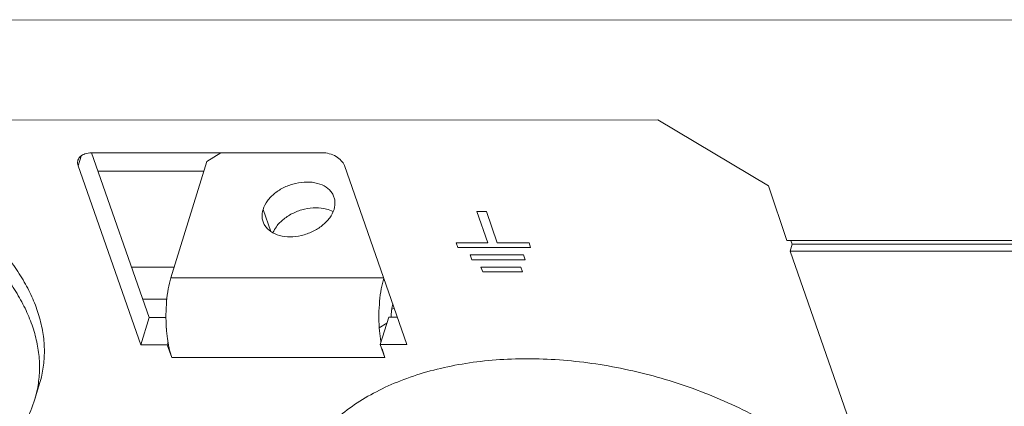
# Model space of a CAD drawing. Header units: millimetres. Extents: x -473 to 23648, y -382 to 1866.
# Tile 187 of 256: x 8284 to 8337, y 480 to 500. Entities that reach past the tile are written whole.
import ezdxf

# ---------------------------------------------------------------- set-up
doc = ezdxf.new("R2010")
doc.units = ezdxf.units.MM
doc.header["$LTSCALE"] = 80
doc.layers.get('0').update_dxf_attribs({"linetype": 'CONTINUOUS'})

msp = doc.modelspace()

# ---------------------------------------------------------------- linework, layer by layer
at = {"color": 0, "linetype": 'Continuous', "lineweight": 0}
for p, q in [((8346.151, 500.397), (8139.13, 500.293)), ((8318.271, 495.075), (8170.528, 495)), ((8324.161, 491.557), (8318.271, 495.075)), ((8300.399, 493.321), (8288.118, 493.314)), ((8288.13, 493.318), (8291.188, 484.562)), ((8295.004, 493.318), (8294.258, 492.853)), ((8287.413, 492.629), (8287.571, 493.143)), ((8292.351, 486.661), (8294.258, 492.853)), ((8287.413, 492.629), (8290.739, 483.105)), ((8288.472, 492.338), (8294.101, 492.34)), ((8304.909, 483.112), (8301.582, 492.636)), ((8325.125, 488.649), (8324.161, 491.557)), ((8297.251, 490.305), (8297.661, 489.134)), ((8309.212, 488.528), (8308.631, 490.193)), ((8308.631, 490.193), (8309.141, 490.193)), ((8309.141, 490.193), (8309.722, 488.528)), ((8307.526, 488.527), (8309.212, 488.528)), ((8307.615, 488.274), (8307.526, 488.527)), ((8309.722, 488.528), (8311.409, 488.529)), ((8311.409, 488.529), (8311.497, 488.276)), ((8350.433, 488.662), (8325.125, 488.649)), ((8325.311, 488.086), (8325.424, 488.45)), ((8325.424, 488.45), (8325.354, 488.649)), ((8325.424, 488.45), (8350.74, 488.463)), ((8311.497, 488.276), (8307.615, 488.274)), ((8325.311, 488.086), (8350.628, 488.099)), ((8325.311, 488.086), (8335.744, 458.213)), ((8308.275, 487.883), (8311.109, 487.885)), ((8308.364, 487.63), (8308.275, 487.883)), ((8311.198, 487.631), (8308.364, 487.63)), ((8311.109, 487.885), (8311.198, 487.631)), ((8292.529, 487.241), (8290.253, 487.24)), ((8308.854, 487.24), (8310.98, 487.241)), ((8308.943, 486.986), (8308.854, 487.24)), ((8311.068, 486.987), (8308.943, 486.986)), ((8310.98, 487.241), (8311.068, 486.987)), ((8303.686, 486.667), (8292.351, 486.661)), ((8292.135, 485.527), (8290.851, 485.527)), ((8290.739, 483.105), (8291.188, 484.562)), ((8291.188, 484.562), (8292.089, 484.562)), ((8303.441, 484.001), (8303.844, 484.257)), ((8303.492, 483.112), (8303.94, 484.568)), ((8303.94, 484.568), (8304.4, 484.569)), ((8292.156, 483.106), (8292.198, 483.241)), ((8290.739, 483.105), (8292.156, 483.106)), ((8292.395, 482.421), (8292.156, 483.106)), ((8303.731, 482.426), (8303.492, 483.112)), ((8303.492, 483.112), (8304.909, 483.112)), ((8303.731, 482.426), (8292.395, 482.421)), ((8285.105, 480.211), (8285.363, 481.049))]:
    msp.add_line(p, q, dxfattribs=at)
for centre, radius, start, end in [((8310.108, 474.97), 11.676, 120.2467, 121.0279), ((8300.103, 484.536), 8.016, 183.8697, 188.0446), ((8311.439, 484.542), 8.016, 183.8697, 188.0446), ((8298.874, 484.365), 6.775, 188.0677, 190.62), ((8310.451, 484.408), 7.02, 188.0912, 189.5279), ((8298.008, 484.204), 5.894, 190.6335, 192.9506), ((8279.732, 481.866), 5.622, 342.8796, 351.7401)]:
    msp.add_arc(centre, radius, start, end, dxfattribs=at)
for points, start_tangent, end_tangent in [([(8285.216, 484.987), (8284.842, 485.883), (8284.35, 486.771), (8283.745, 487.642), (8283.033, 488.487), (8282.221, 489.298), (8281.316, 490.067), (8280.327, 490.788), (8279.263, 491.453), (8278.136, 492.055), (8276.955, 492.589), (8275.732, 493.05), (8274.48, 493.433), (8273.209, 493.735), (8271.932, 493.953), (8270.662, 494.084), (8269.41, 494.127), (8268.19, 494.083), (8267.011, 493.95), (8265.887, 493.732), (8264.827, 493.429), (8263.843, 493.044), (8262.942, 492.582), (8262.135, 492.047), (8261.429, 491.444), (8260.83, 490.778), (8260.344, 490.057), (8259.977, 489.287), (8259.847, 488.912)], (-0.329713, 0.944081), (-0.294476, -0.955659)), ([(8284.958, 484.149), (8284.584, 485.046), (8284.092, 485.934), (8283.487, 486.804), (8282.775, 487.649), (8281.963, 488.46), (8281.058, 489.23), (8280.069, 489.95), (8279.005, 490.615), (8277.878, 491.217), (8276.697, 491.752), (8275.474, 492.213), (8274.221, 492.596), (8272.951, 492.898), (8271.674, 493.115), (8270.404, 493.246), (8269.152, 493.29), (8267.931, 493.245), (8266.753, 493.113), (8265.629, 492.894), (8264.569, 492.591), (8263.585, 492.207), (8262.684, 491.745), (8261.877, 491.209), (8261.17, 490.606), (8260.572, 489.941), (8260.086, 489.219), (8259.908, 488.883)], (-0.329713, 0.944081), (-0.438009, -0.89897)), ([(8287.402, 492.923), (8287.52, 493.113), (8287.775, 493.262), (8288.118, 493.314)], (0.29999, 0.953942), (1, 0.000503)), ([(8300.399, 493.321), (8300.778, 493.269), (8301.137, 493.12), (8301.419, 492.898), (8301.582, 492.636)], (1, 0.000503), (0.329713, -0.944081)), ([(8287.413, 492.629), (8287.393, 492.891), (8287.402, 492.923)], (-0.329713, 0.944081), (0.29999, 0.953942)), ([(8301.028, 490.965), (8300.933, 491.163), (8300.614, 491.485), (8300.152, 491.692), (8299.59, 491.763), (8298.984, 491.691), (8298.393, 491.484), (8297.876, 491.162), (8297.483, 490.755), (8297.251, 490.305)], (-0.329813, 0.944046), (-0.294486, -0.955656)), ([(8301.03, 490.307), (8301.076, 490.757), (8301.028, 490.965)], (0.294486, 0.955656), (-0.329813, 0.944046)), ([(8312.592, 488.53), (8312.566, 488.585), (8312.539, 488.64), (8312.512, 488.695), (8312.486, 488.75), (8312.472, 488.777), (8312.459, 488.805), (8312.446, 488.832), (8312.432, 488.86), (8312.419, 488.887), (8312.412, 488.901), (8312.406, 488.915), (8312.399, 488.929), (8312.392, 488.942), (8312.389, 488.949), (8312.386, 488.956), (8312.384, 488.96), (8312.382, 488.963), (8312.381, 488.967), (8312.38, 488.968), (8312.38, 488.969), (8312.379, 488.97), (8312.379, 488.971), (8312.378, 488.972), (8312.377, 488.973), (8312.374, 488.977), (8312.372, 488.98), (8312.369, 488.983), (8312.364, 488.99), (8312.359, 488.996), (8312.349, 489.01), (8312.339, 489.023), (8312.329, 489.036), (8312.318, 489.049), (8312.298, 489.076), (8312.278, 489.102), (8312.258, 489.129), (8312.217, 489.182), (8312.177, 489.235), (8312.156, 489.261), (8312.136, 489.288), (8312.116, 489.314), (8312.106, 489.327), (8312.095, 489.34), (8312.085, 489.354), (8312.075, 489.367), (8312.07, 489.374), (8312.065, 489.38), (8312.063, 489.383), (8312.06, 489.387), (8312.057, 489.39), (8312.056, 489.392), (8312.056, 489.393), (8312.055, 489.393), (8312.054, 489.394), (8312.053, 489.395), (8312.052, 489.396), (8312.048, 489.4), (8312.045, 489.403), (8312.042, 489.406), (8312.035, 489.412), (8312.029, 489.418), (8312.015, 489.43), (8312.002, 489.442), (8311.989, 489.454), (8311.976, 489.467), (8311.949, 489.491), (8311.923, 489.515), (8311.896, 489.54), (8311.844, 489.589), (8311.791, 489.637), (8311.764, 489.662), (8311.738, 489.686), (8311.711, 489.711), (8311.698, 489.723), (8311.685, 489.735), (8311.672, 489.747), (8311.659, 489.759), (8311.652, 489.766), (8311.645, 489.772), (8311.642, 489.775), (8311.639, 489.778), (8311.636, 489.781), (8311.634, 489.782), (8311.633, 489.783), (8311.632, 489.784), (8311.631, 489.785), (8311.63, 489.785), (8311.628, 489.787), (8311.624, 489.789), (8311.62, 489.792), (8311.616, 489.795), (8311.608, 489.8), (8311.6, 489.806), (8311.584, 489.817), (8311.568, 489.827), (8311.552, 489.838), (8311.536, 489.849), (8311.503, 489.871), (8311.471, 489.893), (8311.439, 489.914), (8311.375, 489.958), (8311.31, 490.002), (8311.278, 490.023), (8311.246, 490.045), (8311.214, 490.067), (8311.198, 490.078), (8311.182, 490.089), (8311.166, 490.099), (8311.15, 490.11), (8311.141, 490.116), (8311.133, 490.121), (8311.129, 490.124), (8311.125, 490.127), (8311.121, 490.129), (8311.119, 490.131), (8311.118, 490.131), (8311.117, 490.132), (8311.116, 490.133), (8311.115, 490.133), (8311.113, 490.134), (8311.108, 490.136), (8311.104, 490.139), (8311.1, 490.141), (8311.091, 490.145), (8311.082, 490.15), (8311.064, 490.158), (8311.046, 490.167), (8311.028, 490.176), (8311.011, 490.185), (8310.975, 490.202), (8310.939, 490.22), (8310.904, 490.237), (8310.833, 490.272), (8310.761, 490.307), (8310.726, 490.325), (8310.69, 490.343), (8310.655, 490.36), (8310.637, 490.369), (8310.619, 490.378), (8310.601, 490.386), (8310.584, 490.395), (8310.575, 490.399), (8310.566, 490.404), (8310.561, 490.406), (8310.557, 490.408), (8310.552, 490.41), (8310.55, 490.412), (8310.549, 490.412), (8310.548, 490.413), (8310.547, 490.413), (8310.546, 490.413), (8310.543, 490.414), (8310.538, 490.416), (8310.534, 490.418), (8310.529, 490.419), (8310.519, 490.422), (8310.51, 490.426), (8310.491, 490.432), (8310.472, 490.439), (8310.453, 490.445), (8310.433, 490.452), (8310.395, 490.465), (8310.357, 490.478), (8310.319, 490.491), (8310.243, 490.517), (8310.166, 490.543), (8310.128, 490.556), (8310.09, 490.569), (8310.052, 490.582), (8310.033, 490.589), (8310.014, 490.595), (8309.995, 490.602), (8309.976, 490.608), (8309.966, 490.612), (8309.956, 490.615), (8309.952, 490.617), (8309.947, 490.618), (8309.942, 490.62), (8309.94, 490.621), (8309.939, 490.621), (8309.937, 490.621), (8309.936, 490.622), (8309.935, 490.622), (8309.933, 490.622), (8309.928, 490.623), (8309.923, 490.624), (8309.918, 490.625), (8309.908, 490.627), (8309.898, 490.629), (8309.878, 490.634), (8309.859, 490.638), (8309.839, 490.642), (8309.82, 490.646), (8309.78, 490.654), (8309.741, 490.662), (8309.702, 490.67), (8309.623, 490.686), (8309.545, 490.702), (8309.505, 490.71), (8309.466, 490.718), (8309.427, 490.726), (8309.407, 490.73), (8309.388, 490.734), (8309.368, 490.738), (8309.348, 490.742), (8309.338, 490.744), (8309.329, 490.746), (8309.324, 490.747), (8309.319, 490.748), (8309.314, 490.749), (8309.311, 490.75), (8309.31, 490.75), (8309.309, 490.75), (8309.308, 490.751), (8309.306, 490.751), (8309.304, 490.751), (8309.299, 490.751), (8309.294, 490.752), (8309.289, 490.752), (8309.279, 490.753), (8309.269, 490.753), (8309.25, 490.755), (8309.23, 490.756), (8309.21, 490.757), (8309.19, 490.759), (8309.151, 490.762), (8309.111, 490.764), (8309.071, 490.767), (8308.992, 490.773), (8308.913, 490.778), (8308.874, 490.781), (8308.834, 490.784), (8308.794, 490.787), (8308.775, 490.788), (8308.755, 490.789), (8308.735, 490.791), (8308.715, 490.792), (8308.705, 490.793), (8308.695, 490.793), (8308.69, 490.794), (8308.686, 490.794), (8308.681, 490.795), (8308.678, 490.795), (8308.677, 490.795), (8308.676, 490.795), (8308.674, 490.795), (8308.673, 490.795), (8308.671, 490.795), (8308.666, 490.794), (8308.662, 490.794), (8308.657, 490.794), (8308.648, 490.793), (8308.639, 490.792), (8308.62, 490.791), (8308.602, 490.789), (8308.583, 490.788), (8308.565, 490.787), (8308.528, 490.784), (8308.491, 490.781), (8308.454, 490.779), (8308.38, 490.773), (8308.306, 490.768), (8308.269, 490.765), (8308.232, 490.762), (8308.195, 490.76), (8308.176, 490.758), (8308.158, 490.757), (8308.139, 490.755), (8308.121, 490.754), (8308.111, 490.753), (8308.102, 490.753), (8308.098, 490.752), (8308.093, 490.752), (8308.088, 490.752), (8308.086, 490.752), (8308.085, 490.751), (8308.084, 490.751), (8308.083, 490.751), (8308.082, 490.751), (8308.079, 490.75), (8308.075, 490.749), (8308.071, 490.748), (8308.067, 490.747), (8308.058, 490.745), (8308.05, 490.743), (8308.033, 490.739), (8308.016, 490.735), (8307.999, 490.731), (8307.983, 490.727), (8307.949, 490.719), (8307.915, 490.711), (8307.881, 490.703), (8307.814, 490.687), (8307.747, 490.671), (8307.713, 490.663), (8307.679, 490.655), (8307.646, 490.647), (8307.629, 490.643), (8307.612, 490.639), (8307.595, 490.635), (8307.578, 490.631), (8307.57, 490.629), (8307.561, 490.627), (8307.557, 490.626), (8307.553, 490.625), (8307.549, 490.624), (8307.547, 490.624), (8307.545, 490.623), (8307.544, 490.623), (8307.544, 490.623), (8307.543, 490.622), (8307.541, 490.622), (8307.537, 490.62), (8307.534, 490.618), (8307.53, 490.617), (8307.523, 490.613), (8307.515, 490.61), (8307.501, 490.604), (8307.486, 490.597), (8307.472, 490.591), (8307.457, 490.584), (8307.428, 490.571), (8307.399, 490.558), (8307.37, 490.545), (8307.311, 490.519), (8307.253, 490.493), (8307.224, 490.48), (8307.195, 490.467), (8307.166, 490.454), (8307.151, 490.448), (8307.137, 490.441), (8307.122, 490.435), (8307.115, 490.432), (8307.108, 490.428), (8307.1, 490.425), (8307.093, 490.422), (8307.089, 490.42), (8307.086, 490.419), (8307.082, 490.417), (8307.08, 490.416), (8307.079, 490.416), (8307.078, 490.415), (8307.078, 490.415), (8307.077, 490.414), (8307.075, 490.413), (8307.072, 490.411), (8307.07, 490.409), (8307.067, 490.406), (8307.061, 490.402), (8307.055, 490.397), (8307.049, 490.393), (8307.043, 490.389), (8307.031, 490.38), (8307.019, 490.371), (8307.007, 490.362), (8306.983, 490.344), (8306.959, 490.326), (8306.936, 490.308), (8306.888, 490.273), (8306.84, 490.237), (8306.817, 490.219), (8306.793, 490.201), (8306.769, 490.183), (8306.757, 490.174), (8306.745, 490.166), (8306.733, 490.157), (8306.727, 490.152), (8306.721, 490.148), (8306.715, 490.143), (8306.71, 490.139), (8306.707, 490.137), (8306.704, 490.134), (8306.702, 490.133), (8306.701, 490.132), (8306.699, 490.131), (8306.698, 490.13), (8306.698, 490.13), (8306.697, 490.129), (8306.697, 490.129), (8306.696, 490.127), (8306.695, 490.126), (8306.693, 490.125), (8306.691, 490.122), (8306.689, 490.119), (8306.685, 490.114), (8306.681, 490.108), (8306.677, 490.103), (8306.673, 490.098), (8306.664, 490.087), (8306.656, 490.076), (8306.647, 490.066), (8306.631, 490.044), (8306.614, 490.023), (8306.597, 490.002), (8306.564, 489.959), (8306.53, 489.916), (8306.514, 489.895), (8306.497, 489.873), (8306.48, 489.852), (8306.472, 489.841), (8306.463, 489.831), (8306.455, 489.82), (8306.451, 489.815), (8306.447, 489.809), (8306.442, 489.804), (8306.438, 489.799), (8306.436, 489.796), (8306.434, 489.793), (8306.433, 489.792), (8306.432, 489.791), (8306.431, 489.789), (8306.43, 489.788), (8306.43, 489.788), (8306.43, 489.787), (8306.429, 489.786), (8306.429, 489.785), (8306.428, 489.783), (8306.428, 489.782), (8306.426, 489.779), (8306.425, 489.776), (8306.423, 489.77), (8306.42, 489.763), (8306.418, 489.757), (8306.416, 489.751), (8306.411, 489.739), (8306.406, 489.727), (8306.401, 489.715), (8306.392, 489.69), (8306.382, 489.666), (8306.373, 489.642), (8306.354, 489.593), (8306.335, 489.544), (8306.325, 489.52), (8306.316, 489.495), (8306.306, 489.471), (8306.302, 489.459), (8306.297, 489.447), (8306.292, 489.434), (8306.29, 489.428), (8306.287, 489.422), (8306.285, 489.416), (8306.283, 489.41), (8306.281, 489.407), (8306.28, 489.404), (8306.28, 489.402), (8306.279, 489.401), (8306.278, 489.399), (8306.278, 489.399), (8306.278, 489.398), (8306.278, 489.397), (8306.278, 489.396), (8306.278, 489.395), (8306.277, 489.393), (8306.277, 489.391), (8306.277, 489.388), (8306.277, 489.385), (8306.276, 489.378), (8306.276, 489.371), (8306.275, 489.365), (8306.275, 489.358), (8306.274, 489.345), (8306.273, 489.332), (8306.272, 489.318), (8306.27, 489.292), (8306.268, 489.266), (8306.266, 489.239), (8306.263, 489.186), (8306.259, 489.133), (8306.257, 489.107), (8306.255, 489.08), (8306.253, 489.054), (8306.252, 489.041), (8306.251, 489.028), (8306.25, 489.014), (8306.25, 489.008), (8306.249, 489.001), (8306.249, 488.995), (8306.248, 488.988), (8306.248, 488.985), (8306.248, 488.981), (8306.248, 488.98), (8306.247, 488.978), (8306.247, 488.976), (8306.247, 488.976), (8306.247, 488.975), (8306.247, 488.974), (8306.248, 488.973), (8306.248, 488.971), (8306.248, 488.969), (8306.249, 488.968), (8306.249, 488.964), (8306.25, 488.961), (8306.252, 488.954), (8306.253, 488.947), (8306.255, 488.94), (8306.256, 488.933), (8306.259, 488.919), (8306.262, 488.905), (8306.265, 488.891), (8306.271, 488.863), (8306.277, 488.835), (8306.283, 488.807), (8306.289, 488.779), (8306.295, 488.751), (8306.307, 488.695), (8306.318, 488.639), (8306.33, 488.583), (8306.342, 488.527)], (-0.435993, 0.89995), (0.207026, -0.978335)), ([(8312.301, 488.53), (8312.277, 488.58), (8312.253, 488.629), (8312.229, 488.679), (8312.204, 488.729), (8312.18, 488.779), (8312.168, 488.804), (8312.156, 488.829), (8312.144, 488.854), (8312.138, 488.866), (8312.132, 488.879), (8312.126, 488.891), (8312.12, 488.904), (8312.117, 488.91), (8312.114, 488.916), (8312.112, 488.919), (8312.111, 488.923), (8312.109, 488.926), (8312.109, 488.927), (8312.108, 488.928), (8312.108, 488.929), (8312.107, 488.93), (8312.107, 488.93), (8312.105, 488.932), (8312.103, 488.935), (8312.101, 488.938), (8312.099, 488.941), (8312.094, 488.947), (8312.089, 488.953), (8312.08, 488.965), (8312.071, 488.977), (8312.062, 488.989), (8312.053, 489.001), (8312.034, 489.025), (8312.016, 489.049), (8311.998, 489.073), (8311.961, 489.121), (8311.924, 489.169), (8311.906, 489.193), (8311.887, 489.217), (8311.869, 489.241), (8311.86, 489.253), (8311.851, 489.265), (8311.841, 489.277), (8311.832, 489.289), (8311.828, 489.295), (8311.823, 489.301), (8311.821, 489.304), (8311.818, 489.307), (8311.816, 489.31), (8311.815, 489.311), (8311.814, 489.312), (8311.814, 489.313), (8311.813, 489.313), (8311.812, 489.314), (8311.811, 489.316), (8311.808, 489.318), (8311.805, 489.321), (8311.802, 489.324), (8311.796, 489.329), (8311.79, 489.335), (8311.778, 489.346), (8311.766, 489.357), (8311.754, 489.368), (8311.742, 489.379), (8311.718, 489.401), (8311.694, 489.423), (8311.67, 489.446), (8311.622, 489.49), (8311.574, 489.534), (8311.55, 489.556), (8311.526, 489.578), (8311.502, 489.6), (8311.49, 489.612), (8311.478, 489.623), (8311.466, 489.634), (8311.454, 489.645), (8311.448, 489.65), (8311.442, 489.656), (8311.439, 489.659), (8311.436, 489.661), (8311.433, 489.664), (8311.432, 489.665), (8311.431, 489.666), (8311.43, 489.667), (8311.43, 489.667), (8311.429, 489.668), (8311.427, 489.669), (8311.423, 489.672), (8311.419, 489.674), (8311.416, 489.677), (8311.409, 489.682), (8311.401, 489.687), (8311.387, 489.696), (8311.372, 489.706), (8311.357, 489.716), (8311.343, 489.726), (8311.314, 489.746), (8311.285, 489.766), (8311.255, 489.785), (8311.197, 489.825), (8311.139, 489.864), (8311.109, 489.884), (8311.08, 489.904), (8311.051, 489.923), (8311.036, 489.933), (8311.022, 489.943), (8311.007, 489.953), (8310.993, 489.963), (8310.985, 489.968), (8310.978, 489.973), (8310.974, 489.975), (8310.971, 489.978), (8310.967, 489.98), (8310.965, 489.981), (8310.964, 489.982), (8310.964, 489.983), (8310.963, 489.983), (8310.962, 489.984), (8310.96, 489.985), (8310.955, 489.987), (8310.951, 489.989), (8310.947, 489.991), (8310.939, 489.995), (8310.931, 489.999), (8310.915, 490.006), (8310.899, 490.014), (8310.883, 490.022), (8310.867, 490.03), (8310.834, 490.046), (8310.802, 490.062), (8310.77, 490.078), (8310.705, 490.11), (8310.641, 490.142), (8310.609, 490.158), (8310.576, 490.173), (8310.544, 490.189), (8310.528, 490.197), (8310.512, 490.205), (8310.496, 490.213), (8310.479, 490.221), (8310.471, 490.225), (8310.463, 490.229), (8310.459, 490.231), (8310.455, 490.233), (8310.451, 490.235), (8310.449, 490.236), (8310.448, 490.237), (8310.447, 490.237), (8310.446, 490.237), (8310.445, 490.238), (8310.443, 490.238), (8310.439, 490.24), (8310.434, 490.241), (8310.43, 490.243), (8310.421, 490.246), (8310.413, 490.249), (8310.395, 490.255), (8310.378, 490.261), (8310.361, 490.267), (8310.343, 490.273), (8310.309, 490.284), (8310.274, 490.296), (8310.24, 490.308), (8310.17, 490.332), (8310.101, 490.355), (8310.067, 490.367), (8310.032, 490.379), (8309.997, 490.391), (8309.98, 490.397), (8309.963, 490.403), (8309.945, 490.409), (8309.928, 490.415), (8309.92, 490.417), (8309.911, 490.42), (8309.907, 490.422), (8309.902, 490.423), (8309.898, 490.425), (8309.896, 490.426), (8309.895, 490.426), (8309.894, 490.426), (8309.892, 490.427), (8309.891, 490.427), (8309.889, 490.427), (8309.885, 490.428), (8309.88, 490.429), (8309.876, 490.43), (8309.867, 490.432), (8309.858, 490.434), (8309.84, 490.437), (8309.822, 490.441), (8309.805, 490.445), (8309.787, 490.448), (8309.751, 490.456), (8309.716, 490.463), (8309.68, 490.47), (8309.609, 490.485), (8309.537, 490.499), (8309.502, 490.507), (8309.466, 490.514), (8309.431, 490.521), (8309.413, 490.525), (8309.395, 490.529), (8309.377, 490.532), (8309.359, 490.536), (8309.35, 490.538), (8309.342, 490.54), (8309.337, 490.541), (8309.333, 490.542), (8309.328, 490.542), (8309.326, 490.543), (8309.325, 490.543), (8309.324, 490.543), (8309.323, 490.543), (8309.321, 490.544), (8309.319, 490.544), (8309.315, 490.544), (8309.31, 490.544), (8309.306, 490.545), (8309.297, 490.545), (8309.288, 490.546), (8309.27, 490.547), (8309.252, 490.548), (8309.234, 490.55), (8309.216, 490.551), (8309.18, 490.553), (8309.144, 490.556), (8309.108, 490.558), (8309.037, 490.563), (8308.965, 490.569), (8308.929, 490.571), (8308.893, 490.574), (8308.857, 490.576), (8308.839, 490.577), (8308.821, 490.579), (8308.803, 490.58), (8308.785, 490.581), (8308.776, 490.582), (8308.767, 490.582), (8308.763, 490.583), (8308.758, 490.583), (8308.754, 490.583), (8308.752, 490.583), (8308.751, 490.584), (8308.749, 490.584), (8308.748, 490.584), (8308.747, 490.583), (8308.745, 490.583), (8308.741, 490.583), (8308.737, 490.583), (8308.733, 490.582), (8308.724, 490.582), (8308.716, 490.581), (8308.699, 490.58), (8308.682, 490.579), (8308.666, 490.577), (8308.649, 490.576), (8308.615, 490.574), (8308.582, 490.571), (8308.548, 490.569), (8308.481, 490.564), (8308.414, 490.559), (8308.38, 490.557), (8308.347, 490.554), (8308.313, 490.552), (8308.297, 490.55), (8308.28, 490.549), (8308.263, 490.548), (8308.246, 490.547), (8308.238, 490.546), (8308.229, 490.545), (8308.225, 490.545), (8308.221, 490.545), (8308.217, 490.545), (8308.215, 490.544), (8308.214, 490.544), (8308.213, 490.544), (8308.212, 490.544), (8308.211, 490.544), (8308.209, 490.543), (8308.205, 490.542), (8308.201, 490.541), (8308.197, 490.541), (8308.19, 490.539), (8308.182, 490.537), (8308.167, 490.533), (8308.152, 490.53), (8308.136, 490.526), (8308.121, 490.522), (8308.09, 490.515), (8308.06, 490.508), (8308.029, 490.501), (8307.968, 490.486), (8307.907, 490.472), (8307.876, 490.464), (8307.846, 490.457), (8307.815, 490.45), (8307.8, 490.446), (8307.785, 490.443), (8307.769, 490.439), (8307.754, 490.435), (8307.747, 490.433), (8307.739, 490.432), (8307.735, 490.431), (8307.731, 490.43), (8307.727, 490.429), (8307.726, 490.428), (8307.725, 490.428), (8307.724, 490.428), (8307.723, 490.428), (8307.722, 490.427), (8307.72, 490.427), (8307.717, 490.425), (8307.714, 490.424), (8307.71, 490.422), (8307.704, 490.419), (8307.697, 490.416), (8307.684, 490.41), (8307.671, 490.404), (8307.658, 490.399), (8307.644, 490.393), (8307.618, 490.381), (8307.592, 490.369), (8307.565, 490.357), (8307.512, 490.334), (8307.46, 490.31), (8307.433, 490.298), (8307.407, 490.287), (8307.38, 490.275), (8307.367, 490.269), (8307.354, 490.263), (8307.341, 490.257), (8307.327, 490.251), (8307.321, 490.248), (8307.314, 490.245), (8307.311, 490.244), (8307.308, 490.242), (8307.304, 490.241), (8307.303, 490.24), (8307.302, 490.24), (8307.301, 490.239), (8307.3, 490.239), (8307.3, 490.238), (8307.298, 490.237), (8307.296, 490.235), (8307.293, 490.233), (8307.29, 490.231), (8307.285, 490.227), (8307.279, 490.223), (8307.269, 490.215), (8307.258, 490.207), (8307.247, 490.199), (8307.236, 490.191), (8307.215, 490.175), (8307.193, 490.159), (8307.172, 490.142), (8307.128, 490.11), (8307.085, 490.078), (8307.064, 490.061), (8307.042, 490.045), (8307.021, 490.029), (8307.01, 490.021), (8306.999, 490.013), (8306.988, 490.005), (8306.983, 490.001), (8306.977, 489.997), (8306.972, 489.993), (8306.967, 489.989), (8306.964, 489.987), (8306.961, 489.985), (8306.958, 489.983), (8306.957, 489.982), (8306.956, 489.981), (8306.956, 489.981), (8306.955, 489.98), (8306.955, 489.979), (8306.954, 489.978), (8306.952, 489.976), (8306.95, 489.973), (8306.948, 489.971), (8306.944, 489.966), (8306.941, 489.961), (8306.937, 489.956), (8306.933, 489.952), (8306.925, 489.942), (8306.918, 489.932), (8306.91, 489.922), (8306.895, 489.903), (8306.88, 489.884), (8306.865, 489.864), (8306.834, 489.826), (8306.804, 489.787), (8306.789, 489.767), (8306.774, 489.748), (8306.758, 489.729), (8306.751, 489.719), (8306.743, 489.709), (8306.736, 489.7), (8306.732, 489.695), (8306.728, 489.69), (8306.724, 489.685), (8306.721, 489.68), (8306.719, 489.678), (8306.717, 489.675), (8306.715, 489.673), (8306.714, 489.672), (8306.713, 489.671), (8306.713, 489.67), (8306.713, 489.67), (8306.712, 489.669), (8306.712, 489.668), (8306.711, 489.665), (8306.71, 489.662), (8306.709, 489.659), (8306.707, 489.654), (8306.704, 489.648), (8306.702, 489.643), (8306.7, 489.637), (8306.696, 489.626), (8306.691, 489.615), (8306.687, 489.604), (8306.678, 489.582), (8306.67, 489.56), (8306.661, 489.538), (8306.644, 489.494), (8306.627, 489.449), (8306.618, 489.427), (8306.61, 489.405), (8306.601, 489.383), (8306.597, 489.372), (8306.592, 489.361), (8306.588, 489.35), (8306.586, 489.344), (8306.584, 489.339), (8306.582, 489.333), (8306.579, 489.328), (8306.578, 489.325), (8306.577, 489.322), (8306.576, 489.32), (8306.576, 489.318), (8306.575, 489.317), (8306.575, 489.317), (8306.575, 489.316), (8306.575, 489.315), (8306.575, 489.314), (8306.575, 489.311), (8306.574, 489.308), (8306.574, 489.305), (8306.574, 489.299), (8306.573, 489.293), (8306.573, 489.287), (8306.572, 489.281), (8306.572, 489.269), (8306.571, 489.257), (8306.57, 489.245), (8306.568, 489.221), (8306.566, 489.197), (8306.565, 489.173), (8306.561, 489.125), (8306.558, 489.077), (8306.556, 489.053), (8306.554, 489.029), (8306.553, 489.005), (8306.552, 488.993), (8306.551, 488.981), (8306.55, 488.969), (8306.55, 488.963), (8306.549, 488.957), (8306.549, 488.951), (8306.548, 488.945), (8306.548, 488.942), (8306.548, 488.939), (8306.548, 488.936), (8306.547, 488.935), (8306.547, 488.934), (8306.547, 488.933), (8306.548, 488.932), (8306.548, 488.931), (8306.548, 488.93), (8306.549, 488.927), (8306.549, 488.924), (8306.55, 488.92), (8306.551, 488.914), (8306.553, 488.908), (8306.554, 488.901), (8306.555, 488.895), (8306.558, 488.882), (8306.561, 488.87), (8306.563, 488.857), (8306.569, 488.831), (8306.574, 488.806), (8306.58, 488.781), (8306.585, 488.755), (8306.59, 488.73), (8306.601, 488.679), (8306.612, 488.628), (8306.623, 488.578), (8306.633, 488.527)], (-0.435993, 0.89995), (0.207026, -0.978335)), ([(8297.251, 490.305), (8297.205, 489.855), (8297.253, 489.647)], (-0.294486, -0.955656), (0.329813, -0.944046)), ([(8297.253, 489.647), (8297.348, 489.449), (8297.667, 489.127), (8298.13, 488.92), (8298.692, 488.849), (8299.298, 488.921), (8299.888, 489.128), (8300.405, 489.451), (8300.799, 489.857), (8301.03, 490.307)], (0.329813, -0.944046), (0.294486, 0.955656)), ([(8300.63, 490.322), (8300.068, 490.393), (8299.462, 490.321), (8298.872, 490.114), (8298.355, 489.791), (8297.961, 489.385), (8297.782, 489.076)], (-0.965217, 0.261451), (-0.398321, -0.917246)), ([(8300.97, 490.189), (8300.63, 490.322)], (-0.882531, 0.470255), (-0.965217, 0.261451)), ([(8306.342, 488.527), (8306.369, 488.472), (8306.395, 488.417), (8306.422, 488.362), (8306.449, 488.307), (8306.462, 488.279), (8306.475, 488.251), (8306.489, 488.224), (8306.502, 488.196), (8306.515, 488.169), (8306.522, 488.155), (8306.529, 488.141), (8306.535, 488.128), (8306.542, 488.114), (8306.545, 488.107), (8306.549, 488.1), (8306.55, 488.097), (8306.552, 488.093), (8306.554, 488.09), (8306.555, 488.088), (8306.555, 488.087), (8306.555, 488.086), (8306.556, 488.086), (8306.557, 488.085), (8306.558, 488.083), (8306.56, 488.08), (8306.563, 488.076), (8306.565, 488.073), (8306.571, 488.067), (8306.576, 488.06), (8306.586, 488.047), (8306.596, 488.033), (8306.606, 488.02), (8306.616, 488.007), (8306.636, 487.981), (8306.657, 487.954), (8306.677, 487.928), (8306.717, 487.875), (8306.758, 487.822), (8306.778, 487.795), (8306.798, 487.769), (8306.819, 487.742), (8306.829, 487.729), (8306.839, 487.716), (8306.849, 487.703), (8306.859, 487.689), (8306.864, 487.683), (8306.869, 487.676), (8306.872, 487.673), (8306.874, 487.67), (8306.877, 487.666), (8306.878, 487.665), (8306.879, 487.664), (8306.88, 487.663), (8306.88, 487.662), (8306.881, 487.661), (8306.883, 487.66), (8306.886, 487.657), (8306.889, 487.654), (8306.893, 487.651), (8306.899, 487.645), (8306.906, 487.639), (8306.919, 487.626), (8306.932, 487.614), (8306.946, 487.602), (8306.959, 487.59), (8306.985, 487.565), (8307.012, 487.541), (8307.038, 487.517), (8307.091, 487.468), (8307.144, 487.419), (8307.17, 487.395), (8307.197, 487.37), (8307.223, 487.346), (8307.236, 487.334), (8307.249, 487.321), (8307.263, 487.309), (8307.276, 487.297), (8307.282, 487.291), (8307.289, 487.285), (8307.292, 487.282), (8307.296, 487.279), (8307.299, 487.276), (8307.301, 487.274), (8307.301, 487.273), (8307.302, 487.273), (8307.303, 487.272), (8307.304, 487.271), (8307.306, 487.27), (8307.31, 487.267), (8307.314, 487.264), (8307.318, 487.262), (8307.326, 487.256), (8307.334, 487.251), (8307.351, 487.24), (8307.367, 487.229), (8307.383, 487.218), (8307.399, 487.207), (8307.431, 487.185), (8307.463, 487.164), (8307.495, 487.142), (8307.56, 487.098), (8307.624, 487.055), (8307.656, 487.033), (8307.688, 487.011), (8307.721, 486.99), (8307.737, 486.979), (8307.753, 486.968), (8307.769, 486.957), (8307.785, 486.946), (8307.793, 486.941), (8307.801, 486.935), (8307.805, 486.932), (8307.809, 486.93), (8307.813, 486.927), (8307.815, 486.926), (8307.816, 486.925), (8307.817, 486.924), (8307.818, 486.924), (8307.819, 486.923), (8307.822, 486.922), (8307.826, 486.92), (8307.831, 486.918), (8307.835, 486.916), (8307.844, 486.911), (8307.853, 486.907), (8307.871, 486.898), (8307.888, 486.889), (8307.906, 486.88), (8307.924, 486.872), (8307.96, 486.854), (8307.995, 486.837), (8308.031, 486.819), (8308.102, 486.784), (8308.173, 486.749), (8308.209, 486.731), (8308.244, 486.714), (8308.28, 486.696), (8308.298, 486.688), (8308.315, 486.679), (8308.333, 486.67), (8308.351, 486.661), (8308.36, 486.657), (8308.369, 486.653), (8308.373, 486.65), (8308.378, 486.648), (8308.382, 486.646), (8308.384, 486.645), (8308.385, 486.644), (8308.387, 486.644), (8308.388, 486.643), (8308.389, 486.643), (8308.391, 486.642), (8308.396, 486.64), (8308.401, 486.639), (8308.406, 486.637), (8308.415, 486.634), (8308.425, 486.631), (8308.444, 486.624), (8308.463, 486.618), (8308.482, 486.611), (8308.501, 486.605), (8308.539, 486.592), (8308.577, 486.578), (8308.615, 486.565), (8308.692, 486.539), (8308.768, 486.513), (8308.806, 486.5), (8308.844, 486.487), (8308.883, 486.474), (8308.902, 486.468), (8308.921, 486.461), (8308.94, 486.455), (8308.959, 486.448), (8308.968, 486.445), (8308.978, 486.441), (8308.983, 486.44), (8308.988, 486.438), (8308.992, 486.437), (8308.995, 486.436), (8308.996, 486.435), (8308.997, 486.435), (8308.998, 486.435), (8309, 486.434), (8309.002, 486.434), (8309.007, 486.433), (8309.012, 486.432), (8309.017, 486.431), (8309.027, 486.429), (8309.036, 486.427), (8309.056, 486.423), (8309.076, 486.419), (8309.095, 486.415), (8309.115, 486.411), (8309.154, 486.403), (8309.193, 486.395), (8309.233, 486.387), (8309.311, 486.37), (8309.39, 486.354), (8309.429, 486.346), (8309.468, 486.338), (8309.508, 486.33), (8309.527, 486.326), (8309.547, 486.322), (8309.567, 486.318), (8309.586, 486.314), (8309.596, 486.312), (8309.606, 486.31), (8309.611, 486.309), (8309.616, 486.308), (8309.621, 486.307), (8309.623, 486.306), (8309.624, 486.306), (8309.626, 486.306), (8309.627, 486.306), (8309.628, 486.306), (8309.63, 486.306), (8309.635, 486.305), (8309.64, 486.305), (8309.645, 486.305), (8309.655, 486.304), (8309.665, 486.303), (8309.685, 486.302), (8309.705, 486.3), (8309.724, 486.299), (8309.744, 486.298), (8309.784, 486.295), (8309.823, 486.292), (8309.863, 486.289), (8309.942, 486.284), (8310.021, 486.278), (8310.061, 486.275), (8310.101, 486.273), (8310.14, 486.27), (8310.16, 486.268), (8310.18, 486.267), (8310.199, 486.266), (8310.219, 486.264), (8310.229, 486.264), (8310.239, 486.263), (8310.244, 486.263), (8310.249, 486.262), (8310.254, 486.262), (8310.256, 486.262), (8310.258, 486.262), (8310.259, 486.262), (8310.26, 486.262), (8310.261, 486.262), (8310.263, 486.262), (8310.268, 486.262), (8310.273, 486.263), (8310.277, 486.263), (8310.287, 486.264), (8310.296, 486.264), (8310.314, 486.266), (8310.333, 486.267), (8310.351, 486.268), (8310.37, 486.27), (8310.407, 486.272), (8310.444, 486.275), (8310.481, 486.278), (8310.555, 486.283), (8310.629, 486.289), (8310.666, 486.291), (8310.703, 486.294), (8310.74, 486.297), (8310.758, 486.298), (8310.777, 486.3), (8310.795, 486.301), (8310.814, 486.302), (8310.823, 486.303), (8310.832, 486.304), (8310.837, 486.304), (8310.842, 486.304), (8310.846, 486.305), (8310.849, 486.305), (8310.85, 486.305), (8310.851, 486.305), (8310.852, 486.305), (8310.853, 486.305), (8310.855, 486.306), (8310.859, 486.307), (8310.863, 486.308), (8310.868, 486.309), (8310.876, 486.311), (8310.885, 486.313), (8310.901, 486.317), (8310.918, 486.321), (8310.935, 486.325), (8310.952, 486.329), (8310.986, 486.337), (8311.019, 486.345), (8311.053, 486.353), (8311.12, 486.369), (8311.188, 486.385), (8311.222, 486.393), (8311.255, 486.401), (8311.289, 486.409), (8311.306, 486.413), (8311.323, 486.417), (8311.34, 486.421), (8311.356, 486.425), (8311.365, 486.427), (8311.373, 486.429), (8311.377, 486.43), (8311.382, 486.431), (8311.386, 486.432), (8311.388, 486.433), (8311.389, 486.433), (8311.39, 486.433), (8311.391, 486.434), (8311.392, 486.434), (8311.394, 486.435), (8311.397, 486.436), (8311.401, 486.438), (8311.405, 486.44), (8311.412, 486.443), (8311.419, 486.446), (8311.434, 486.453), (8311.448, 486.459), (8311.463, 486.466), (8311.477, 486.472), (8311.507, 486.485), (8311.536, 486.498), (8311.565, 486.511), (8311.623, 486.537), (8311.681, 486.563), (8311.71, 486.576), (8311.74, 486.589), (8311.769, 486.602), (8311.783, 486.609), (8311.798, 486.615), (8311.812, 486.622), (8311.82, 486.625), (8311.827, 486.628), (8311.834, 486.631), (8311.841, 486.635), (8311.845, 486.636), (8311.849, 486.638), (8311.852, 486.639), (8311.854, 486.64), (8311.855, 486.641), (8311.856, 486.641), (8311.857, 486.642), (8311.858, 486.642), (8311.859, 486.643), (8311.862, 486.646), (8311.865, 486.648), (8311.868, 486.65), (8311.874, 486.654), (8311.88, 486.659), (8311.886, 486.663), (8311.892, 486.668), (8311.904, 486.677), (8311.916, 486.686), (8311.927, 486.695), (8311.951, 486.712), (8311.975, 486.73), (8311.999, 486.748), (8312.046, 486.784), (8312.094, 486.819), (8312.118, 486.837), (8312.142, 486.855), (8312.165, 486.873), (8312.177, 486.882), (8312.189, 486.891), (8312.201, 486.9), (8312.207, 486.904), (8312.213, 486.909), (8312.219, 486.913), (8312.225, 486.918), (8312.228, 486.92), (8312.231, 486.922), (8312.232, 486.923), (8312.234, 486.924), (8312.235, 486.925), (8312.236, 486.926), (8312.237, 486.927), (8312.237, 486.927), (8312.238, 486.928), (8312.239, 486.929), (8312.24, 486.931), (8312.241, 486.932), (8312.243, 486.935), (8312.245, 486.937), (8312.249, 486.943), (8312.254, 486.948), (8312.258, 486.953), (8312.262, 486.959), (8312.27, 486.969), (8312.279, 486.98), (8312.287, 486.991), (8312.304, 487.012), (8312.321, 487.033), (8312.337, 487.055), (8312.371, 487.098), (8312.404, 487.14), (8312.421, 487.162), (8312.438, 487.183), (8312.454, 487.204), (8312.463, 487.215), (8312.471, 487.226), (8312.48, 487.236), (8312.484, 487.242), (8312.488, 487.247), (8312.492, 487.253), (8312.496, 487.258), (8312.498, 487.261), (8312.5, 487.263), (8312.501, 487.265), (8312.503, 487.266), (8312.504, 487.267), (8312.504, 487.268), (8312.505, 487.269), (8312.505, 487.269), (8312.505, 487.27), (8312.506, 487.272), (8312.506, 487.273), (8312.507, 487.275), (8312.508, 487.278), (8312.509, 487.281), (8312.512, 487.287), (8312.514, 487.293), (8312.516, 487.299), (8312.519, 487.305), (8312.524, 487.317), (8312.528, 487.329), (8312.533, 487.342), (8312.543, 487.366), (8312.552, 487.39), (8312.562, 487.415), (8312.581, 487.464), (8312.6, 487.512), (8312.609, 487.537), (8312.619, 487.561), (8312.628, 487.585), (8312.633, 487.598), (8312.638, 487.61), (8312.642, 487.622), (8312.645, 487.628), (8312.647, 487.634), (8312.65, 487.64), (8312.652, 487.646), (8312.653, 487.649), (8312.654, 487.652), (8312.655, 487.654), (8312.655, 487.656), (8312.656, 487.657), (8312.656, 487.658), (8312.657, 487.659), (8312.657, 487.659), (8312.657, 487.66), (8312.657, 487.662), (8312.657, 487.664), (8312.657, 487.665), (8312.657, 487.668), (8312.658, 487.672), (8312.658, 487.678), (8312.659, 487.685), (8312.659, 487.692), (8312.66, 487.698), (8312.66, 487.711), (8312.661, 487.725), (8312.662, 487.738), (8312.664, 487.764), (8312.666, 487.791), (8312.668, 487.817), (8312.672, 487.87), (8312.676, 487.923), (8312.678, 487.949), (8312.68, 487.976), (8312.682, 488.002), (8312.682, 488.016), (8312.683, 488.029), (8312.684, 488.042), (8312.685, 488.049), (8312.685, 488.055), (8312.686, 488.062), (8312.686, 488.068), (8312.687, 488.072), (8312.687, 488.075), (8312.687, 488.077), (8312.687, 488.078), (8312.687, 488.08), (8312.687, 488.081), (8312.687, 488.082), (8312.687, 488.083), (8312.687, 488.083), (8312.687, 488.085), (8312.686, 488.087), (8312.686, 488.089), (8312.685, 488.092), (8312.684, 488.096), (8312.683, 488.103), (8312.681, 488.11), (8312.68, 488.117), (8312.678, 488.124), (8312.675, 488.138), (8312.672, 488.152), (8312.669, 488.166), (8312.664, 488.194), (8312.658, 488.222), (8312.652, 488.25), (8312.646, 488.278), (8312.64, 488.306), (8312.628, 488.362), (8312.616, 488.418), (8312.604, 488.474), (8312.592, 488.53)], (0.435993, -0.89995), (-0.207026, 0.978335)), ([(8306.633, 488.527), (8306.658, 488.477), (8306.682, 488.427), (8306.706, 488.377), (8306.73, 488.327), (8306.754, 488.277), (8306.766, 488.252), (8306.778, 488.227), (8306.79, 488.202), (8306.797, 488.19), (8306.803, 488.177), (8306.809, 488.165), (8306.815, 488.153), (8306.818, 488.146), (8306.821, 488.14), (8306.822, 488.137), (8306.824, 488.134), (8306.825, 488.131), (8306.826, 488.129), (8306.826, 488.128), (8306.827, 488.128), (8306.827, 488.127), (8306.828, 488.126), (8306.829, 488.125), (8306.831, 488.122), (8306.834, 488.119), (8306.836, 488.116), (8306.841, 488.11), (8306.845, 488.104), (8306.854, 488.092), (8306.863, 488.08), (8306.873, 488.068), (8306.882, 488.056), (8306.9, 488.032), (8306.919, 488.008), (8306.937, 487.984), (8306.974, 487.936), (8307.01, 487.888), (8307.029, 487.864), (8307.047, 487.84), (8307.066, 487.816), (8307.075, 487.804), (8307.084, 487.792), (8307.093, 487.78), (8307.102, 487.768), (8307.107, 487.762), (8307.112, 487.756), (8307.114, 487.753), (8307.116, 487.75), (8307.118, 487.747), (8307.12, 487.745), (8307.12, 487.744), (8307.121, 487.744), (8307.121, 487.743), (8307.122, 487.742), (8307.124, 487.741), (8307.127, 487.738), (8307.13, 487.735), (8307.133, 487.733), (8307.139, 487.727), (8307.145, 487.721), (8307.157, 487.71), (8307.169, 487.699), (8307.181, 487.688), (8307.193, 487.677), (8307.217, 487.655), (8307.241, 487.633), (8307.264, 487.611), (8307.312, 487.567), (8307.36, 487.522), (8307.384, 487.5), (8307.408, 487.478), (8307.432, 487.456), (8307.444, 487.445), (8307.456, 487.434), (8307.468, 487.423), (8307.48, 487.412), (8307.486, 487.406), (8307.492, 487.401), (8307.495, 487.398), (8307.498, 487.395), (8307.501, 487.392), (8307.503, 487.391), (8307.503, 487.39), (8307.504, 487.39), (8307.505, 487.389), (8307.506, 487.388), (8307.508, 487.387), (8307.511, 487.385), (8307.515, 487.382), (8307.519, 487.38), (8307.526, 487.375), (8307.533, 487.37), (8307.548, 487.36), (8307.562, 487.35), (8307.577, 487.34), (8307.592, 487.33), (8307.621, 487.311), (8307.65, 487.291), (8307.679, 487.271), (8307.738, 487.232), (8307.796, 487.192), (8307.825, 487.172), (8307.854, 487.153), (8307.883, 487.133), (8307.898, 487.123), (8307.913, 487.113), (8307.927, 487.103), (8307.942, 487.094), (8307.949, 487.089), (8307.956, 487.084), (8307.96, 487.081), (8307.964, 487.079), (8307.967, 487.076), (8307.969, 487.075), (8307.97, 487.074), (8307.971, 487.074), (8307.972, 487.073), (8307.973, 487.073), (8307.975, 487.072), (8307.979, 487.07), (8307.983, 487.068), (8307.987, 487.066), (8307.995, 487.062), (8308.003, 487.058), (8308.019, 487.05), (8308.035, 487.042), (8308.052, 487.034), (8308.068, 487.026), (8308.1, 487.01), (8308.132, 486.994), (8308.165, 486.978), (8308.229, 486.947), (8308.294, 486.915), (8308.326, 486.899), (8308.358, 486.883), (8308.39, 486.867), (8308.407, 486.859), (8308.423, 486.851), (8308.439, 486.843), (8308.455, 486.835), (8308.463, 486.831), (8308.471, 486.827), (8308.475, 486.825), (8308.479, 486.823), (8308.483, 486.821), (8308.485, 486.82), (8308.486, 486.82), (8308.487, 486.819), (8308.488, 486.819), (8308.489, 486.819), (8308.492, 486.818), (8308.496, 486.816), (8308.5, 486.815), (8308.505, 486.813), (8308.513, 486.81), (8308.522, 486.808), (8308.539, 486.802), (8308.556, 486.796), (8308.574, 486.79), (8308.591, 486.784), (8308.626, 486.772), (8308.66, 486.76), (8308.695, 486.748), (8308.764, 486.725), (8308.833, 486.701), (8308.868, 486.689), (8308.902, 486.677), (8308.937, 486.666), (8308.954, 486.66), (8308.972, 486.654), (8308.989, 486.648), (8309.006, 486.642), (8309.015, 486.639), (8309.024, 486.636), (8309.028, 486.634), (8309.032, 486.633), (8309.037, 486.632), (8309.039, 486.631), (8309.04, 486.63), (8309.041, 486.63), (8309.042, 486.63), (8309.043, 486.63), (8309.045, 486.629), (8309.05, 486.628), (8309.054, 486.627), (8309.059, 486.626), (8309.068, 486.625), (8309.077, 486.623), (8309.094, 486.619), (8309.112, 486.615), (8309.13, 486.612), (8309.148, 486.608), (8309.183, 486.601), (8309.219, 486.593), (8309.255, 486.586), (8309.326, 486.572), (8309.397, 486.557), (8309.433, 486.55), (8309.468, 486.542), (8309.504, 486.535), (8309.522, 486.531), (8309.54, 486.528), (8309.557, 486.524), (8309.575, 486.52), (8309.584, 486.519), (8309.593, 486.517), (8309.597, 486.516), (8309.602, 486.515), (8309.606, 486.514), (8309.609, 486.513), (8309.61, 486.513), (8309.611, 486.513), (8309.612, 486.513), (8309.613, 486.513), (8309.615, 486.513), (8309.62, 486.512), (8309.624, 486.512), (8309.629, 486.512), (8309.638, 486.511), (8309.647, 486.511), (8309.665, 486.509), (8309.683, 486.508), (8309.701, 486.507), (8309.718, 486.505), (8309.754, 486.503), (8309.79, 486.5), (8309.826, 486.498), (8309.898, 486.493), (8309.97, 486.488), (8310.006, 486.485), (8310.042, 486.483), (8310.077, 486.48), (8310.095, 486.479), (8310.113, 486.478), (8310.131, 486.477), (8310.149, 486.475), (8310.158, 486.475), (8310.167, 486.474), (8310.172, 486.474), (8310.176, 486.473), (8310.181, 486.473), (8310.183, 486.473), (8310.184, 486.473), (8310.185, 486.473), (8310.186, 486.473), (8310.187, 486.473), (8310.189, 486.473), (8310.193, 486.473), (8310.198, 486.474), (8310.202, 486.474), (8310.21, 486.475), (8310.219, 486.475), (8310.235, 486.476), (8310.252, 486.478), (8310.269, 486.479), (8310.286, 486.48), (8310.319, 486.483), (8310.353, 486.485), (8310.386, 486.488), (8310.453, 486.492), (8310.521, 486.497), (8310.554, 486.5), (8310.588, 486.502), (8310.621, 486.505), (8310.638, 486.506), (8310.655, 486.507), (8310.672, 486.508), (8310.688, 486.51), (8310.697, 486.51), (8310.705, 486.511), (8310.709, 486.511), (8310.713, 486.512), (8310.718, 486.512), (8310.72, 486.512), (8310.721, 486.512), (8310.722, 486.512), (8310.723, 486.512), (8310.724, 486.513), (8310.726, 486.513), (8310.73, 486.514), (8310.733, 486.515), (8310.737, 486.516), (8310.745, 486.518), (8310.752, 486.519), (8310.768, 486.523), (8310.783, 486.527), (8310.798, 486.53), (8310.814, 486.534), (8310.844, 486.541), (8310.875, 486.549), (8310.905, 486.556), (8310.966, 486.57), (8311.027, 486.585), (8311.058, 486.592), (8311.089, 486.599), (8311.119, 486.607), (8311.134, 486.61), (8311.15, 486.614), (8311.165, 486.618), (8311.18, 486.621), (8311.188, 486.623), (8311.196, 486.625), (8311.199, 486.626), (8311.203, 486.627), (8311.207, 486.627), (8311.209, 486.628), (8311.21, 486.628), (8311.211, 486.628), (8311.212, 486.629), (8311.213, 486.629), (8311.214, 486.63), (8311.217, 486.631), (8311.221, 486.633), (8311.224, 486.634), (8311.231, 486.637), (8311.237, 486.64), (8311.25, 486.646), (8311.264, 486.652), (8311.277, 486.658), (8311.29, 486.664), (8311.316, 486.676), (8311.343, 486.687), (8311.369, 486.699), (8311.422, 486.723), (8311.475, 486.746), (8311.501, 486.758), (8311.528, 486.77), (8311.554, 486.782), (8311.567, 486.788), (8311.581, 486.793), (8311.594, 486.799), (8311.607, 486.805), (8311.614, 486.808), (8311.62, 486.811), (8311.624, 486.813), (8311.627, 486.814), (8311.63, 486.815), (8311.632, 486.816), (8311.633, 486.817), (8311.633, 486.817), (8311.634, 486.817), (8311.635, 486.818), (8311.636, 486.819), (8311.639, 486.821), (8311.642, 486.823), (8311.644, 486.825), (8311.65, 486.829), (8311.655, 486.833), (8311.666, 486.841), (8311.677, 486.849), (8311.687, 486.857), (8311.698, 486.866), (8311.72, 486.882), (8311.741, 486.898), (8311.763, 486.914), (8311.806, 486.946), (8311.849, 486.979), (8311.871, 486.995), (8311.892, 487.011), (8311.914, 487.027), (8311.925, 487.035), (8311.936, 487.043), (8311.946, 487.052), (8311.952, 487.056), (8311.957, 487.06), (8311.963, 487.064), (8311.968, 487.068), (8311.971, 487.07), (8311.973, 487.072), (8311.976, 487.074), (8311.977, 487.075), (8311.978, 487.075), (8311.979, 487.076), (8311.979, 487.076), (8311.98, 487.077), (8311.981, 487.078), (8311.983, 487.081), (8311.984, 487.083), (8311.986, 487.085), (8311.99, 487.09), (8311.994, 487.095), (8311.998, 487.1), (8312.001, 487.105), (8312.009, 487.115), (8312.017, 487.124), (8312.024, 487.134), (8312.039, 487.153), (8312.055, 487.173), (8312.07, 487.192), (8312.1, 487.231), (8312.13, 487.27), (8312.146, 487.289), (8312.161, 487.308), (8312.176, 487.328), (8312.184, 487.337), (8312.191, 487.347), (8312.199, 487.357), (8312.203, 487.362), (8312.206, 487.367), (8312.21, 487.371), (8312.214, 487.376), (8312.216, 487.379), (8312.218, 487.381), (8312.22, 487.384), (8312.221, 487.385), (8312.221, 487.385), (8312.222, 487.386), (8312.222, 487.387), (8312.222, 487.387), (8312.223, 487.389), (8312.224, 487.391), (8312.225, 487.394), (8312.226, 487.397), (8312.228, 487.403), (8312.23, 487.408), (8312.232, 487.414), (8312.234, 487.419), (8312.239, 487.43), (8312.243, 487.441), (8312.247, 487.452), (8312.256, 487.474), (8312.265, 487.496), (8312.273, 487.519), (8312.29, 487.563), (8312.308, 487.607), (8312.316, 487.629), (8312.325, 487.651), (8312.334, 487.673), (8312.338, 487.684), (8312.342, 487.695), (8312.346, 487.706), (8312.349, 487.712), (8312.351, 487.718), (8312.353, 487.723), (8312.355, 487.729), (8312.356, 487.731), (8312.357, 487.734), (8312.358, 487.737), (8312.359, 487.738), (8312.359, 487.739), (8312.359, 487.74), (8312.359, 487.74), (8312.36, 487.741), (8312.36, 487.743), (8312.36, 487.746), (8312.36, 487.749), (8312.36, 487.752), (8312.361, 487.758), (8312.361, 487.764), (8312.362, 487.77), (8312.362, 487.776), (8312.363, 487.788), (8312.364, 487.8), (8312.365, 487.812), (8312.366, 487.836), (8312.368, 487.86), (8312.37, 487.884), (8312.373, 487.931), (8312.377, 487.979), (8312.378, 488.003), (8312.38, 488.027), (8312.382, 488.051), (8312.383, 488.063), (8312.384, 488.075), (8312.385, 488.087), (8312.385, 488.093), (8312.385, 488.099), (8312.386, 488.105), (8312.386, 488.111), (8312.386, 488.114), (8312.387, 488.117), (8312.387, 488.12), (8312.387, 488.122), (8312.387, 488.123), (8312.387, 488.123), (8312.387, 488.124), (8312.387, 488.125), (8312.386, 488.126), (8312.386, 488.13), (8312.385, 488.133), (8312.384, 488.136), (8312.383, 488.142), (8312.382, 488.149), (8312.38, 488.155), (8312.379, 488.161), (8312.376, 488.174), (8312.374, 488.187), (8312.371, 488.2), (8312.366, 488.225), (8312.36, 488.25), (8312.355, 488.276), (8312.35, 488.301), (8312.344, 488.326), (8312.333, 488.377), (8312.323, 488.428), (8312.312, 488.479), (8312.301, 488.53)], (0.435993, -0.89995), (-0.207026, 0.978335)), ([(8292.351, 486.661), (8292.211, 486.083), (8292.121, 485.42), (8292.085, 484.71), (8292.105, 483.995)], (-0.294486, -0.955656), (0.068494, -0.997652)), ([(8303.677, 486.635), (8303.547, 486.088), (8303.457, 485.426), (8303.421, 484.716), (8303.441, 484.001)], (-0.286917, -0.957956), (0.068494, -0.997652)), ([(8285.216, 484.987), (8285.468, 484.09), (8285.597, 483.202), (8285.6, 482.331), (8285.478, 481.486), (8285.363, 481.049)], (0.329713, -0.944081), (-0.294476, -0.955659)), ([(8304.155, 485.265), (8304.118, 485.104), (8304.088, 484.883), (8304.076, 484.646), (8304.076, 484.572)], (-0.272181, -0.962246), (0.013291, -0.999912)), ([(8284.958, 484.149), (8285.21, 483.253), (8285.339, 482.365), (8285.342, 481.494), (8285.295, 481.059)], (0.329713, -0.944081), (-0.144067, -0.989568)), ([(8285.105, 480.211), (8284.614, 479.02), (8283.892, 477.898), (8282.936, 476.876), (8281.762, 475.99), (8280.393, 475.265), (8278.837, 474.715), (8277.16, 474.365), (8275.388, 474.215), (8273.577, 474.263), (8271.749, 474.502), (8269.943, 474.923), (8268.186, 475.516), (8266.507, 476.271), (8264.938, 477.175), (8263.504, 478.218), (8262.242, 479.377), (8261.175, 480.636), (8260.34, 481.95), (8259.737, 483.313)], (-0.294486, -0.955656), (-0.329713, 0.944081)), ([(8292.263, 482.883), (8292.395, 482.421)], (0.224485, -0.974477), (0.329713, -0.944081)), ([(8303.599, 482.889), (8303.731, 482.426)], (0.224485, -0.974477), (0.329713, -0.944081)), ([(8298.668, 475.466), (8298.908, 476.13), (8299.438, 477.17), (8300.134, 478.139), (8300.987, 479.028), (8301.99, 479.826), (8303.132, 480.527), (8304.401, 481.122), (8305.784, 481.606), (8307.268, 481.974), (8308.836, 482.221), (8310.473, 482.346), (8312.162, 482.347), (8313.885, 482.224), (8315.626, 481.978), (8317.365, 481.612), (8319.086, 481.13), (8320.771, 480.536), (8322.401, 479.837), (8323.961, 479.039), (8325.435, 478.152), (8326.807, 477.184), (8328.064, 476.145), (8329.192, 475.045), (8330.179, 473.897), (8330.361, 473.66)], (0.294519, 0.955646), (0.60057, -0.799572))]:
    msp.add_spline(points, degree=3, dxfattribs=dict(at, start_tangent=start_tangent, end_tangent=end_tangent))

doc.saveas('drawing.dxf')
